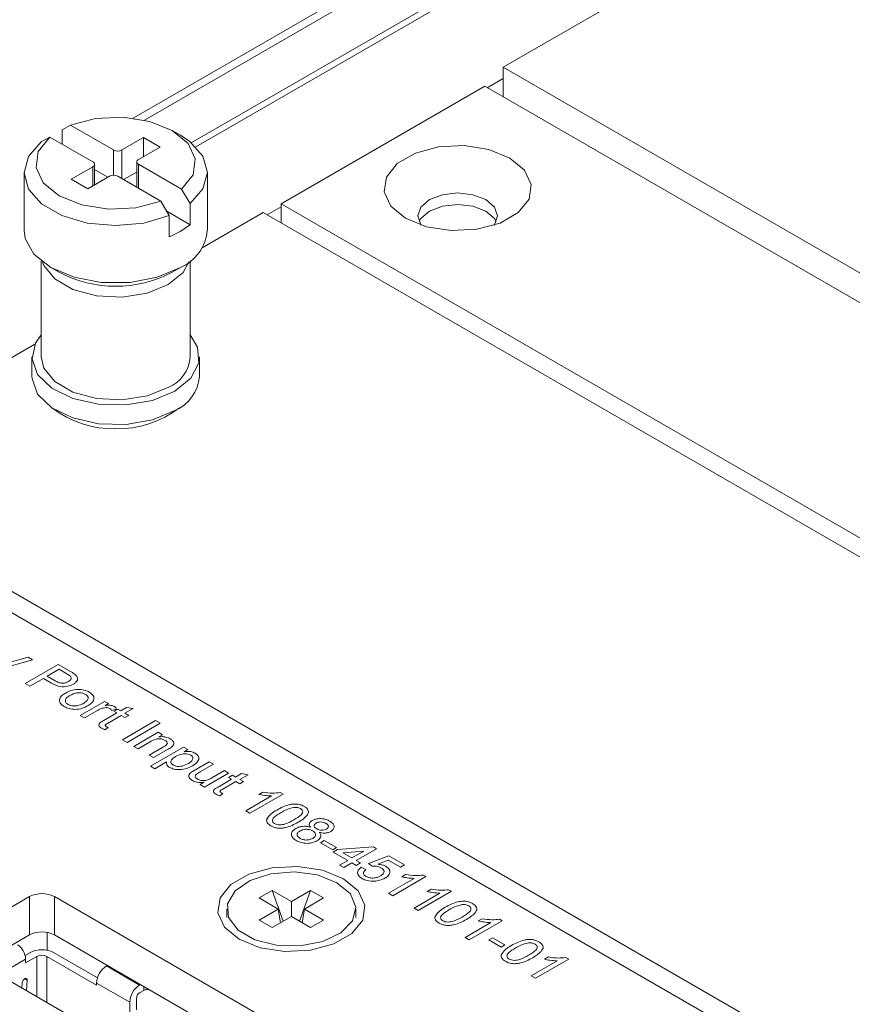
# Model space of a CAD drawing. Header units: millimetres. Extents: x 0 to 1118, y 0 to 864.
# Tile 216 of 256: x 794 to 803, y 276 to 287. Entities that reach past the tile are written whole.
import ezdxf

# ---------------------------------------------------------------- set-up
doc = ezdxf.new("R2010")
doc.units = ezdxf.units.MM

msp = doc.modelspace()

# ---------------------------------------------------------------- linework, layer by layer
at = {"color": 7, "linetype": 'Continuous', "lineweight": 15}
for p, q in [((802.504, 288.042), (799.025, 286.034)), ((798.512, 287.474), (795.078, 285.491)), ((798.521, 287.387), (795.2, 285.47)), ((795.699, 285.227), (798.521, 286.856)), ((795.746, 285.183), (798.512, 286.78)), ((799.025, 286.034), (846.699, 258.513)), ((799.025, 286.034), (799.025, 285.718)), ((799.025, 285.912), (798.856, 285.815)), ((798.831, 285.83), (796.659, 284.576)), ((846.425, 258.354), (798.831, 285.83)), ((794.41, 285.417), (794.32, 285.366)), ((794.32, 285.213), (794.32, 285.366)), ((794.87, 285.151), (794.41, 285.417)), ((795.583, 285.308), (795.495, 285.359)), ((794.099, 285.239), (794.189, 285.289)), ((794.189, 285.289), (794.649, 285.024)), ((795.188, 285.284), (794.958, 285.151)), ((795.365, 285.182), (795.188, 285.284)), ((795.188, 285.08), (795.188, 285.284)), ((795.135, 285.049), (795.365, 285.182)), ((795.117, 285.024), (795.117, 284.753)), ((793.915, 284.909), (793.915, 284.296)), ((794.649, 284.972), (794.419, 284.84)), ((794.667, 284.779), (794.667, 284.998)), ((794.808, 284.86), (794.667, 284.941)), ((795.117, 284.916), (794.976, 284.835)), ((795.595, 284.732), (795.135, 284.998)), ((795.87, 284.296), (795.87, 284.909)), ((794.419, 284.84), (794.596, 284.738)), ((794.596, 284.738), (794.826, 284.87)), ((794.914, 284.87), (795.374, 284.605)), ((795.685, 284.579), (795.595, 284.732)), ((795.374, 284.605), (795.464, 284.451)), ((795.685, 284.354), (795.437, 284.497)), ((795.685, 284.354), (795.685, 284.579)), ((796.465, 284.485), (795.814, 284.109)), ((818.761, 271.614), (796.465, 284.485)), ((796.659, 284.546), (796.509, 284.46)), ((819.115, 271.613), (796.659, 284.576)), ((796.659, 284.373), (796.659, 284.576)), ((795.464, 284.226), (795.464, 284.451)), ((794.098, 283.967), (794.098, 282.943)), ((795.686, 282.943), (795.686, 283.967)), ((794.201, 283.897), (794.289, 283.846)), ((795.495, 283.846), (795.583, 283.897)), ((794.031, 283.079), (791.622, 281.689)), ((793.999, 282.943), (793.999, 282.736)), ((795.785, 282.736), (795.785, 282.943)), ((791.622, 281.689), (814.379, 268.551)), ((791.427, 281.576), (813.841, 268.637)), ((794.006, 279.713), (793.649, 279.613)), ((793.755, 279.684), (793.958, 279.74)), ((793.926, 279.46), (794.28, 279.664)), ((793.958, 279.74), (794.006, 279.713)), ((794.28, 279.664), (794.41, 279.589)), ((794.289, 279.612), (794.162, 279.539)), ((794.373, 279.563), (794.289, 279.612)), ((793.976, 279.431), (793.926, 279.46)), ((794.121, 279.515), (793.976, 279.431)), ((794.208, 279.465), (794.121, 279.515)), ((794.162, 279.539), (794.247, 279.49)), ((794.515, 279.12), (794.774, 279.269)), ((794.774, 279.269), (794.815, 279.246)), ((794.815, 279.246), (794.779, 279.225)), ((794.698, 279.173), (794.561, 279.094)), ((794.76, 279.063), (794.905, 279.146)), ((794.902, 279.186), (794.849, 279.172)), ((794.874, 279.165), (794.914, 279.188)), ((794.905, 279.146), (794.874, 279.165)), ((794.914, 279.188), (794.946, 279.17)), ((794.946, 279.17), (795.009, 279.206)), ((795.08, 279.195), (794.991, 279.144)), ((794.991, 279.144), (795.032, 279.12)), ((795.009, 279.206), (795.08, 279.195)), ((794.561, 279.094), (794.515, 279.12)), ((794.951, 279.12), (794.804, 279.035)), ((794.991, 279.097), (794.951, 279.12)), ((794.964, 278.861), (795.318, 279.065)), ((795.032, 279.12), (794.991, 279.097)), ((795.368, 279.036), (795.014, 278.832)), ((795.318, 279.065), (795.368, 279.036)), ((794.811, 278.993), (794.778, 278.968)), ((795.087, 278.79), (795.345, 278.94)), ((795.345, 278.94), (795.39, 278.913)), ((795.014, 278.832), (794.964, 278.861)), ((795.27, 278.844), (795.132, 278.764)), ((795.39, 278.913), (795.354, 278.893)), ((795.132, 278.764), (795.087, 278.79)), ((795.25, 278.696), (795.404, 278.785)), ((795.263, 278.578), (795.617, 278.783)), ((795.453, 278.761), (795.295, 278.67)), ((795.617, 278.783), (795.662, 278.756)), ((795.662, 278.756), (795.621, 278.733)), ((795.295, 278.67), (795.25, 278.696)), ((795.436, 278.626), (795.309, 278.552)), ((795.73, 278.534), (795.889, 278.626)), ((795.889, 278.626), (795.934, 278.599)), ((795.309, 278.552), (795.263, 278.578)), ((795.934, 278.599), (795.794, 278.518)), ((796.097, 278.505), (795.839, 278.356)), ((795.916, 278.453), (796.052, 278.531)), ((796.052, 278.531), (796.097, 278.505)), ((796.17, 278.463), (796.233, 278.5)), ((796.233, 278.5), (796.304, 278.488)), ((795.794, 278.382), (795.836, 278.407)), ((795.984, 278.356), (796.129, 278.44)), ((796.174, 278.414), (796.028, 278.329)), ((796.097, 278.458), (796.138, 278.482)), ((796.129, 278.44), (796.097, 278.458)), ((796.138, 278.482), (796.17, 278.463)), ((796.215, 278.39), (796.174, 278.414)), ((796.304, 278.488), (796.215, 278.437)), ((796.215, 278.437), (796.256, 278.414)), ((796.256, 278.414), (796.215, 278.39)), ((795.839, 278.356), (795.794, 278.382)), ((796.42, 278.278), (796.462, 278.302)), ((796.648, 278.297), (796.678, 278.28)), ((796.035, 278.286), (796.002, 278.261)), ((796.279, 278.102), (796.554, 278.261)), ((796.678, 278.28), (796.324, 278.076)), ((796.324, 278.076), (796.279, 278.102)), ((797.076, 277.762), (797.117, 277.786)), ((797.117, 277.786), (797.249, 277.71)), ((797.208, 277.686), (797.076, 277.762)), ((797.249, 277.71), (797.208, 277.686)), ((797.212, 277.663), (797.258, 277.689)), ((797.367, 277.574), (797.212, 277.663)), ((797.258, 277.689), (797.643, 277.718)), ((797.539, 277.673), (797.314, 277.656)), ((797.412, 277.6), (797.539, 277.673)), ((797.675, 277.699), (797.457, 277.574)), ((797.643, 277.718), (797.675, 277.699)), ((797.28, 277.524), (797.367, 277.574)), ((797.314, 277.656), (797.412, 277.6)), ((797.457, 277.574), (797.503, 277.547)), ((797.589, 277.54), (797.806, 277.623)), ((797.798, 277.576), (797.688, 277.533)), ((797.929, 277.5), (797.798, 277.576)), ((797.806, 277.623), (797.974, 277.526)), ((797.326, 277.498), (797.28, 277.524)), ((797.412, 277.547), (797.326, 277.498)), ((797.457, 277.521), (797.412, 277.547)), ((797.503, 277.547), (797.457, 277.521)), ((797.512, 277.5), (797.561, 277.477)), ((797.629, 277.511), (797.589, 277.54)), ((797.974, 277.526), (797.929, 277.5)), ((797.802, 277.223), (798.077, 277.382)), ((798.201, 277.401), (797.847, 277.197)), ((797.943, 277.399), (797.985, 277.423)), ((798.171, 277.418), (798.201, 277.401)), ((796.422, 277.173), (796.562, 277.254)), ((796.562, 277.254), (796.766, 277.136)), ((796.562, 277.254), (796.677, 276.924)), ((796.766, 277.136), (796.97, 277.254)), ((796.97, 277.254), (796.854, 276.924)), ((796.97, 277.254), (797.11, 277.173)), ((798.473, 277.244), (798.119, 277.04)), ((798.215, 277.242), (798.257, 277.266)), ((798.443, 277.261), (798.473, 277.244)), ((793.973, 277.188), (793.483, 276.906)), ((793.973, 276.78), (793.973, 277.188)), ((796.996, 275.596), (794.238, 277.188)), ((794.238, 277.188), (794.238, 276.78)), ((796.626, 277.055), (796.422, 277.173)), ((796.766, 276.975), (796.766, 277.136)), ((797.11, 277.173), (796.906, 277.055)), ((797.847, 277.197), (797.802, 277.223)), ((798.074, 277.066), (798.349, 277.225)), ((796.078, 277.055), (796.078, 276.964)), ((796.422, 276.938), (796.626, 277.055)), ((796.626, 277.055), (796.65, 276.908)), ((796.906, 277.055), (796.881, 276.908)), ((796.906, 277.055), (797.11, 276.938)), ((797.453, 276.964), (797.453, 277.055)), ((798.119, 277.04), (798.074, 277.066)), ((796.562, 276.857), (796.422, 276.938)), ((796.766, 276.975), (796.562, 276.857)), ((796.97, 276.857), (796.766, 276.975)), ((797.11, 276.938), (796.97, 276.857)), ((799.016, 276.93), (798.663, 276.726)), ((798.759, 276.928), (798.801, 276.952)), ((798.987, 276.947), (799.016, 276.93)), ((798.618, 276.752), (798.893, 276.911)), ((793.973, 276.78), (793.483, 276.497)), ((794.162, 276.615), (794.162, 276.807)), ((796.775, 275.315), (794.238, 276.78)), ((798.663, 276.726), (798.618, 276.752)), ((798.871, 276.726), (798.912, 276.749)), ((799.003, 276.65), (798.871, 276.726)), ((798.912, 276.749), (799.044, 276.673)), ((799.044, 276.673), (799.003, 276.65)), ((793.932, 276.522), (793.649, 276.358)), ((793.927, 276.559), (793.982, 276.591)), ((794.052, 276.55), (793.932, 276.481)), ((793.932, 276.481), (793.932, 276.522)), ((794.158, 276.55), (794.689, 276.244)), ((794.229, 276.591), (794.698, 276.32)), ((799.325, 276.344), (799.6, 276.503)), ((799.724, 276.522), (799.37, 276.318)), ((799.466, 276.52), (799.508, 276.544)), ((799.694, 276.539), (799.724, 276.522)), ((793.483, 276.448), (795.978, 275.008)), ((794.804, 276.453), (794.794, 276.448)), ((795.148, 276.244), (794.794, 276.448)), ((793.949, 276.296), (793.941, 276.184)), ((799.37, 276.318), (799.325, 276.344)), ((793.892, 276.213), (793.896, 276.271)), ((794.689, 276.266), (794.689, 276.244)), ((795.042, 276.061), (794.689, 276.266)), ((795.148, 276.244), (795.157, 276.249)), ((795.193, 276.188), (795.148, 276.162)), ((795.113, 276.102), (795.113, 275.979)), ((795.042, 275.938), (795.042, 276.061))]:
    msp.add_line(p, q, dxfattribs=at)
at = {"color": 9, "linetype": 'Continuous', "lineweight": 15}
for p, q in [((794.87, 284.881), (794.87, 285.151)), ((794.958, 285.151), (794.958, 284.845)), ((794.649, 284.768), (794.649, 284.972)), ((795.135, 284.998), (795.135, 284.743)), ((794.052, 276.12), (794.052, 276.55)), ((794.158, 276.55), (794.158, 276.058)), ((793.949, 276.296), (793.92, 276.313)), ((795.193, 276.229), (795.193, 276.188))]:
    msp.add_line(p, q, dxfattribs=at)
at = {"color": 7, "linetype": 'Continuous', "lineweight": 15, "flags": 128}
for points in [[(795.595, 284.732), (795.717, 284.887), (795.741, 285.056), (795.664, 285.22), (795.495, 285.359), (795.254, 285.456), (794.971, 285.501), (794.678, 285.487), (794.41, 285.417)], [(795.464, 284.451), (795.192, 284.372), (794.89, 284.344), (794.589, 284.372), (794.317, 284.452), (794.102, 284.577), (793.963, 284.734), (793.915, 284.908), (793.962, 285.082), (794.099, 285.239)], [(794.189, 285.289), (794.067, 285.135), (794.043, 284.965), (794.12, 284.802), (794.289, 284.663), (794.53, 284.565), (794.814, 284.521), (795.107, 284.534), (795.374, 284.605)], [(795.583, 285.308), (795.683, 285.241), (795.821, 285.084), (795.87, 284.91), (795.823, 284.736), (795.685, 284.579)], [(799.097, 285.065), (798.873, 285.156), (798.609, 285.197), (798.336, 285.183), (798.089, 285.116), (797.895, 285.005), (797.78, 284.861), (797.756, 284.704), (797.827, 284.552), (797.983, 284.422), (798.207, 284.332), (798.472, 284.291), (798.744, 284.305), (798.992, 284.371), (799.185, 284.483), (799.301, 284.626), (799.325, 284.783), (799.254, 284.936), (799.097, 285.065)], [(798.841, 284.621), (798.703, 284.674), (798.54, 284.693), (798.378, 284.674), (798.24, 284.621), (798.148, 284.542), (798.115, 284.448), (798.148, 284.354), (798.152, 284.348)], [(798.929, 284.348), (798.933, 284.354), (798.965, 284.448), (798.933, 284.542), (798.841, 284.621)], [(798.841, 284.499), (798.703, 284.552), (798.54, 284.571), (798.378, 284.552), (798.24, 284.499), (798.148, 284.419), (798.129, 284.387)], [(798.952, 284.387), (798.933, 284.419), (798.841, 284.499)], [(793.915, 284.296), (793.927, 284.208), (794.021, 284.04), (794.201, 283.897), (794.448, 283.793), (794.739, 283.739), (795.045, 283.739), (795.336, 283.793), (795.583, 283.897)], [(795.524, 282.579), (795.284, 282.48), (795.003, 282.432), (794.709, 282.439), (794.435, 282.5), (794.211, 282.61), (794.06, 282.756), (794, 282.922), (794.036, 283.09), (794.098, 283.179)], [(795.686, 283.179), (795.766, 283.049), (795.778, 282.879), (795.694, 282.717), (795.524, 282.579)], [(795.453, 282.619), (795.228, 282.528), (794.961, 282.487), (794.687, 282.5), (794.437, 282.568), (794.242, 282.68), (794.125, 282.824), (794.098, 282.943)], [(795.524, 282.371), (795.284, 282.273), (795.003, 282.224), (794.709, 282.231), (794.435, 282.293), (794.211, 282.402), (794.06, 282.548), (794, 282.714), (793.999, 282.736)], [(796.209, 276.734), (796.433, 276.643), (796.697, 276.603), (796.97, 276.616), (797.218, 276.683), (797.411, 276.795), (797.527, 276.938), (797.55, 277.095), (797.48, 277.248), (797.323, 277.377), (797.099, 277.468), (796.835, 277.508), (796.562, 277.495), (796.314, 277.428), (796.121, 277.316), (796.005, 277.173), (795.981, 277.016), (796.052, 276.863), (796.209, 276.734)], [(797.252, 277.336), (797.044, 277.419), (796.798, 277.452), (796.547, 277.432), (796.327, 277.361), (796.165, 277.249), (796.085, 277.11), (796.097, 276.965), (796.199, 276.831), (796.377, 276.728), (796.609, 276.669), (796.861, 276.662), (797.1, 276.709), (797.295, 276.802), (797.418, 276.929), (797.453, 277.074), (797.395, 277.216), (797.252, 277.336)], [(793.896, 276.271), (793.899, 276.284), (793.905, 276.297), (793.915, 276.308), (793.925, 276.315), (793.935, 276.318), (793.943, 276.315), (793.948, 276.307), (793.949, 276.296)]]:
    msp.add_lwpolyline(points, dxfattribs=at)
at = {"color": 9, "linetype": 'Continuous', "lineweight": 15, "flags": 128}
msp.add_lwpolyline([(795.673, 283.957), (795.611, 283.845), (795.453, 283.715), (795.228, 283.623), (794.961, 283.582), (794.687, 283.596), (794.437, 283.663), (794.242, 283.776), (794.125, 283.92), (794.111, 283.957)], dxfattribs=at)
at = {"color": 7, "linetype": 'Continuous', "lineweight": 15}
for centre, radius, start, end in [((794.914, 285.236), 0.0961, 242.6097, 297.3903), ((794.639, 284.998), 0.0273, 290.7834, 69.2166), ((795.145, 285.024), 0.0273, 110.7834, 249.2166), ((794.87, 284.785), 0.0961, 62.6097, 117.3903), ((795.12, 285.078), 0.919, 292.015, 307.9797), ((795.396, 284.334), 0.475, 293.1908, 355.4891), ((794.892, 284.991), 1.294, 242.2308, 297.7638), ((795.309, 282.968), 0.378, 292.4764, 356.2034), ((795.357, 282.767), 0.429, 292.8486, 355.8313), ((794.892, 283.309), 1.134, 233.1027, 306.8973), ((794.105, 276.932), 0.288, 62.6097, 117.3903), ((794.105, 276.524), 0.288, 62.6097, 117.3903), ((793.74, 276.513), 0.192, 2.6055, 57.3945), ((794.105, 276.352), 0.269, 62.6097, 117.3903), ((794.105, 276.448), 0.115, 62.6097, 117.3903), ((794.917, 276.255), 0.229, 122.6055, 177.3945), ((795.271, 276.051), 0.229, 122.6055, 177.3945), ((795.236, 276.105), 0.0933, 84.0466, 117.7168), ((795.188, 276.099), 0.0749, 122.6055, 177.3945)]:
    msp.add_arc(centre, radius, start, end, dxfattribs=at)
for points, knots in [([(794.411, 279.538), (794.404, 279.543), (794.393, 279.552), (794.379, 279.56), (794.373, 279.563)], [0, 0, 0, 0, 0.5595849, 1, 1, 1, 1]), ([(794.41, 279.589), (794.419, 279.584), (794.437, 279.573), (794.452, 279.562), (794.459, 279.557)], [0, 0, 0, 0, 0.560101, 1, 1, 1, 1]), ([(794.459, 279.557), (794.468, 279.548), (794.488, 279.53), (794.487, 279.499), (794.47, 279.473), (794.451, 279.46), (794.441, 279.454)], [0, 0, 0, 0, 0.280013, 0.55891, 0.779396, 1, 1, 1, 1]), ([(794.441, 279.454), (794.421, 279.445), (794.382, 279.427), (794.286, 279.423), (794.238, 279.449), (794.208, 279.465)], [0, 0, 0, 0, 0.280751, 0.559708, 1, 1, 1, 1]), ([(794.247, 279.49), (794.258, 279.483), (794.281, 279.471), (794.323, 279.462), (794.362, 279.468), (794.381, 279.477), (794.39, 279.482)], [0, 0, 0, 0, 0.281401, 0.559753, 0.779356, 1, 1, 1, 1]), ([(794.39, 279.482), (794.396, 279.486), (794.41, 279.495), (794.419, 279.51), (794.42, 279.525), (794.414, 279.534), (794.411, 279.538)], [0, 0, 0, 0, 0.280261, 0.560078, 0.78015, 1, 1, 1, 1]), ([(794.343, 279.214), (794.326, 279.226), (794.293, 279.25), (794.289, 279.296), (794.317, 279.333), (794.345, 279.351), (794.359, 279.359)], [0, 0, 0, 0, 0.279616, 0.558371, 0.778858, 1, 1, 1, 1]), ([(794.359, 279.359), (794.382, 279.372), (794.424, 279.394), (794.479, 279.397), (794.503, 279.398)], [0, 0, 0, 0, 0.560963, 1, 1, 1, 1]), ([(794.57, 279.345), (794.561, 279.349), (794.543, 279.358), (794.508, 279.363), (794.456, 279.36), (794.426, 279.344), (794.405, 279.333)], [0, 0, 0, 0, 0.1871365, 0.3740246, 0.5610972, 1, 1, 1, 1]), ([(794.503, 279.398), (794.526, 279.395), (794.567, 279.391), (794.597, 279.376), (794.611, 279.369)], [0, 0, 0, 0, 0.559033, 1, 1, 1, 1]), ([(794.551, 279.25), (794.563, 279.258), (794.586, 279.273), (794.601, 279.3), (794.596, 279.326), (794.579, 279.339), (794.57, 279.345)], [0, 0, 0, 0, 0.281064, 0.560316, 0.780174, 1, 1, 1, 1]), ([(794.611, 279.369), (794.627, 279.357), (794.66, 279.333), (794.664, 279.289), (794.64, 279.252), (794.612, 279.234), (794.598, 279.226)], [0, 0, 0, 0, 0.279556, 0.5586, 0.778991, 1, 1, 1, 1]), ([(794.405, 279.333), (794.393, 279.326), (794.369, 279.311), (794.352, 279.283), (794.358, 279.257), (794.375, 279.244), (794.384, 279.238)], [0, 0, 0, 0, 0.281129, 0.560384, 0.780159, 1, 1, 1, 1]), ([(794.384, 279.238), (794.393, 279.233), (794.412, 279.224), (794.447, 279.22), (794.499, 279.224), (794.53, 279.239), (794.551, 279.25)], [0, 0, 0, 0, 0.187044, 0.373945, 0.560983, 1, 1, 1, 1]), ([(794.598, 279.226), (794.578, 279.215), (794.539, 279.193), (794.463, 279.181), (794.393, 279.191), (794.36, 279.206), (794.343, 279.214)], [0, 0, 0, 0, 0.281033, 0.559513, 0.779602, 1, 1, 1, 1]), ([(794.757, 279.199), (794.745, 279.195), (794.724, 279.187), (794.706, 279.177), (794.698, 279.173)], [0, 0, 0, 0, 0.559888, 1, 1, 1, 1]), ([(794.829, 279.195), (794.824, 279.198), (794.812, 279.203), (794.785, 279.206), (794.768, 279.201), (794.757, 279.199)], [0, 0, 0, 0, 0.280305, 0.560911, 1, 1, 1, 1]), ([(794.779, 279.225), (794.797, 279.228), (794.822, 279.231), (794.855, 279.226), (794.866, 279.221), (794.872, 279.218)], [0, 0, 0, 0, 0.559599, 0.779772, 1, 1, 1, 1]), ([(794.849, 279.172), (794.847, 279.177), (794.843, 279.185), (794.834, 279.192), (794.829, 279.195)], [0, 0, 0, 0, 0.560116, 1, 1, 1, 1]), ([(794.872, 279.218), (794.879, 279.213), (794.893, 279.203), (794.899, 279.191), (794.902, 279.186)], [0, 0, 0, 0, 0.559546, 1, 1, 1, 1]), ([(794.742, 278.984), (794.735, 278.988), (794.721, 278.997), (794.709, 279.013), (794.715, 279.04), (794.742, 279.053), (794.76, 279.063)], [0, 0, 0, 0, 0.187433, 0.373821, 0.559462, 1, 1, 1, 1]), ([(794.804, 279.035), (794.795, 279.031), (794.784, 279.025), (794.78, 279.015), (794.782, 279.008), (794.788, 279.005), (794.792, 279.002)], [0, 0, 0, 0, 0.499596, 0.625239, 0.750354, 1, 1, 1, 1]), ([(794.778, 278.968), (794.771, 278.971), (794.758, 278.976), (794.747, 278.981), (794.742, 278.984)], [0, 0, 0, 0, 0.560078, 1, 1, 1, 1]), ([(794.792, 279.002), (794.796, 279), (794.802, 278.997), (794.808, 278.994), (794.811, 278.993)], [0, 0, 0, 0, 0.559965, 1, 1, 1, 1]), ([(795.42, 278.854), (795.412, 278.858), (795.395, 278.866), (795.364, 278.872), (795.316, 278.869), (795.289, 278.855), (795.27, 278.844)], [0, 0, 0, 0, 0.187273, 0.374362, 0.56054, 1, 1, 1, 1]), ([(795.354, 278.893), (795.366, 278.893), (795.391, 278.895), (795.434, 278.889), (795.459, 278.878), (795.473, 278.871)], [0, 0, 0, 0, 0.280554, 0.560815, 1, 1, 1, 1]), ([(795.404, 278.785), (795.413, 278.791), (795.431, 278.801), (795.447, 278.821), (795.44, 278.841), (795.427, 278.85), (795.42, 278.854)], [0, 0, 0, 0, 0.28168, 0.559785, 0.779587, 1, 1, 1, 1]), ([(795.473, 278.871), (795.483, 278.864), (795.502, 278.851), (795.516, 278.827), (795.511, 278.805), (795.499, 278.793), (795.493, 278.787)], [0, 0, 0, 0, 0.280216, 0.559971, 0.779636, 1, 1, 1, 1]), ([(795.493, 278.787), (795.486, 278.782), (795.474, 278.773), (795.459, 278.765), (795.453, 278.761)], [0, 0, 0, 0, 0.5597912, 1, 1, 1, 1]), ([(795.693, 278.697), (795.684, 278.701), (795.665, 278.709), (795.63, 278.711), (795.581, 278.706), (795.551, 278.691), (795.531, 278.681)], [0, 0, 0, 0, 0.186313, 0.373288, 0.560513, 1, 1, 1, 1]), ([(795.621, 278.733), (795.646, 278.735), (795.689, 278.74), (795.723, 278.724), (795.739, 278.718)], [0, 0, 0, 0, 0.560159, 1, 1, 1, 1]), ([(795.739, 278.718), (795.749, 278.71), (795.771, 278.695), (795.783, 278.666), (795.773, 278.624), (795.737, 278.599), (795.712, 278.581)], [0, 0, 0, 0, 0.18709, 0.374052, 0.561104, 1, 1, 1, 1]), ([(795.466, 278.566), (795.459, 278.571), (795.445, 278.58), (795.433, 278.601), (795.435, 278.616), (795.436, 278.626)], [0, 0, 0, 0, 0.280378, 0.560577, 1, 1, 1, 1]), ([(795.531, 278.681), (795.52, 278.674), (795.497, 278.66), (795.479, 278.634), (795.481, 278.609), (795.497, 278.597), (795.505, 278.591)], [0, 0, 0, 0, 0.2812258, 0.5607439, 0.7806464, 1, 1, 1, 1]), ([(795.505, 278.591), (795.514, 278.587), (795.532, 278.578), (795.567, 278.575), (795.616, 278.581), (795.645, 278.596), (795.666, 278.607)], [0, 0, 0, 0, 0.18658, 0.37341, 0.560325, 1, 1, 1, 1]), ([(795.666, 278.607), (795.677, 278.614), (795.7, 278.628), (795.717, 278.653), (795.716, 278.679), (795.701, 278.691), (795.693, 278.697)], [0, 0, 0, 0, 0.281282, 0.560954, 0.780919, 1, 1, 1, 1]), ([(795.712, 278.581), (795.692, 278.571), (795.653, 278.552), (795.582, 278.539), (795.514, 278.545), (795.482, 278.559), (795.466, 278.566)], [0, 0, 0, 0, 0.28075, 0.560278, 0.780161, 1, 1, 1, 1]), ([(795.711, 278.425), (795.701, 278.432), (795.682, 278.445), (795.669, 278.468), (795.673, 278.491), (795.685, 278.503), (795.691, 278.509)], [0, 0, 0, 0, 0.280286, 0.560186, 0.779607, 1, 1, 1, 1]), ([(795.691, 278.509), (795.698, 278.514), (795.71, 278.522), (795.724, 278.53), (795.73, 278.534)], [0, 0, 0, 0, 0.559839, 1, 1, 1, 1]), ([(795.794, 278.518), (795.79, 278.516), (795.782, 278.512), (795.767, 278.503), (795.758, 278.495), (795.751, 278.491)], [0, 0, 0, 0, 0.250412, 0.500863, 1, 1, 1, 1]), ([(795.836, 278.407), (795.81, 278.405), (795.763, 278.401), (795.727, 278.418), (795.711, 278.425)], [0, 0, 0, 0, 0.559466, 1, 1, 1, 1]), ([(795.751, 278.491), (795.747, 278.486), (795.739, 278.477), (795.741, 278.458), (795.755, 278.448), (795.764, 278.441)], [0, 0, 0, 0, 0.280864, 0.561194, 1, 1, 1, 1]), ([(795.764, 278.441), (795.772, 278.437), (795.789, 278.429), (795.821, 278.424), (795.87, 278.427), (795.897, 278.442), (795.916, 278.453)], [0, 0, 0, 0, 0.187111, 0.374253, 0.560834, 1, 1, 1, 1]), ([(795.966, 278.278), (795.959, 278.282), (795.945, 278.29), (795.933, 278.307), (795.939, 278.333), (795.966, 278.347), (795.984, 278.356)], [0, 0, 0, 0, 0.187433, 0.373821, 0.559462, 1, 1, 1, 1]), ([(796.028, 278.329), (796.019, 278.324), (796.007, 278.319), (796.004, 278.309), (796.006, 278.302), (796.012, 278.298), (796.016, 278.296)], [0, 0, 0, 0, 0.499596, 0.625239, 0.750354, 1, 1, 1, 1]), ([(796.016, 278.296), (796.02, 278.294), (796.026, 278.29), (796.032, 278.287), (796.035, 278.286)], [0, 0, 0, 0, 0.559965, 1, 1, 1, 1]), ([(796.462, 278.302), (796.497, 278.297), (796.558, 278.287), (796.621, 278.294), (796.648, 278.297)], [0, 0, 0, 0, 0.560427, 1, 1, 1, 1]), ([(796.002, 278.261), (795.994, 278.264), (795.982, 278.269), (795.971, 278.275), (795.966, 278.278)], [0, 0, 0, 0, 0.560078, 1, 1, 1, 1]), ([(796.554, 278.261), (796.528, 278.263), (796.483, 278.265), (796.439, 278.274), (796.42, 278.278)], [0, 0, 0, 0, 0.559686, 1, 1, 1, 1]), ([(796.501, 278.008), (796.515, 278.03), (796.539, 278.069), (796.589, 278.098), (796.612, 278.111)], [0, 0, 0, 0, 0.5579733, 1, 1, 1, 1]), ([(796.657, 278.085), (796.629, 278.068), (796.593, 278.047), (796.565, 278.015), (796.562, 277.998), (796.567, 277.98), (796.58, 277.971), (796.587, 277.966)], [0, 0, 0, 0, 0.500363, 0.625568, 0.750538, 0.875304, 1, 1, 1, 1]), ([(796.612, 278.111), (796.654, 278.134), (796.707, 278.163), (796.789, 278.176), (796.832, 278.175), (796.872, 278.166), (796.894, 278.155), (796.904, 278.149)], [0, 0, 0, 0, 0.499149, 0.624522, 0.749597, 0.874674, 1, 1, 1, 1]), ([(796.792, 278.139), (796.764, 278.132), (796.713, 278.118), (796.674, 278.095), (796.657, 278.085)], [0, 0, 0, 0, 0.558059, 1, 1, 1, 1]), ([(796.863, 278.126), (796.857, 278.129), (796.846, 278.134), (796.822, 278.14), (796.803, 278.14), (796.792, 278.139)], [0, 0, 0, 0, 0.280453, 0.560688, 1, 1, 1, 1]), ([(796.793, 278.007), (796.822, 278.024), (796.858, 278.045), (796.885, 278.077), (796.888, 278.094), (796.883, 278.112), (796.869, 278.121), (796.863, 278.126)], [0, 0, 0, 0, 0.500352, 0.625529, 0.750516, 0.875255, 1, 1, 1, 1]), ([(796.904, 278.149), (796.914, 278.143), (796.932, 278.131), (796.948, 278.108), (796.95, 278.083), (796.925, 278.036), (796.877, 278.005), (796.838, 277.98)], [0, 0, 0, 0, 0.125373, 0.250644, 0.375698, 0.501113, 1, 1, 1, 1]), ([(796.546, 277.943), (796.531, 277.953), (796.503, 277.972), (796.502, 277.997), (796.501, 278.008)], [0, 0, 0, 0, 0.559716, 1, 1, 1, 1]), ([(796.838, 277.98), (796.796, 277.958), (796.743, 277.929), (796.661, 277.916), (796.618, 277.917), (796.578, 277.926), (796.557, 277.937), (796.546, 277.943)], [0, 0, 0, 0, 0.499115, 0.624458, 0.749554, 0.874658, 1, 1, 1, 1]), ([(796.587, 277.966), (796.595, 277.962), (796.611, 277.955), (796.642, 277.952), (796.672, 277.954), (796.727, 277.97), (796.764, 277.99), (796.793, 278.007)], [0, 0, 0, 0, 0.124656, 0.24942, 0.374387, 0.49959, 1, 1, 1, 1]), ([(796.97, 277.927), (796.966, 277.934), (796.956, 277.947), (796.956, 277.968), (796.968, 277.985), (796.981, 277.994), (796.987, 277.998)], [0, 0, 0, 0, 0.28031, 0.559637, 0.779691, 1, 1, 1, 1]), ([(796.987, 277.998), (797.003, 278.005), (797.035, 278.02), (797.092, 278.021), (797.141, 278.011), (797.164, 277.999), (797.176, 277.993)], [0, 0, 0, 0, 0.279271, 0.558676, 0.779074, 1, 1, 1, 1]), ([(797.135, 277.969), (797.127, 277.973), (797.111, 277.981), (797.08, 277.985), (797.052, 277.981), (797.039, 277.975), (797.032, 277.972)], [0, 0, 0, 0, 0.280365, 0.559367, 0.779701, 1, 1, 1, 1]), ([(797.176, 277.993), (797.189, 277.984), (797.215, 277.966), (797.225, 277.934), (797.216, 277.904), (797.196, 277.89), (797.186, 277.883)], [0, 0, 0, 0, 0.280348, 0.559692, 0.779821, 1, 1, 1, 1]), ([(796.818, 277.786), (796.803, 277.796), (796.773, 277.817), (796.763, 277.855), (796.778, 277.889), (796.801, 277.906), (796.813, 277.914)], [0, 0, 0, 0, 0.280131, 0.559335, 0.779523, 1, 1, 1, 1]), ([(796.813, 277.914), (796.826, 277.92), (796.85, 277.932), (796.895, 277.939), (796.936, 277.937), (796.959, 277.93), (796.97, 277.927)], [0, 0, 0, 0, 0.2801868, 0.5594692, 0.7795481, 1, 1, 1, 1]), ([(796.86, 277.888), (796.85, 277.882), (796.832, 277.869), (796.825, 277.845), (796.838, 277.824), (796.852, 277.814), (796.859, 277.809)], [0, 0, 0, 0, 0.280552, 0.558516, 0.77917, 1, 1, 1, 1]), ([(796.994, 277.888), (796.983, 277.894), (796.961, 277.904), (796.92, 277.907), (796.885, 277.901), (796.868, 277.892), (796.86, 277.888)], [0, 0, 0, 0, 0.280111, 0.558976, 0.779307, 1, 1, 1, 1]), ([(796.994, 277.809), (797.003, 277.815), (797.022, 277.828), (797.027, 277.852), (797.016, 277.873), (797.001, 277.883), (796.994, 277.888)], [0, 0, 0, 0, 0.27997, 0.559316, 0.779349, 1, 1, 1, 1]), ([(797.032, 277.972), (797.025, 277.967), (797.011, 277.957), (797.008, 277.938), (797.018, 277.922), (797.03, 277.915), (797.036, 277.911)], [0, 0, 0, 0, 0.279936, 0.558845, 0.779075, 1, 1, 1, 1]), ([(797.036, 277.911), (797.044, 277.907), (797.061, 277.898), (797.091, 277.895), (797.119, 277.899), (797.132, 277.905), (797.139, 277.908)], [0, 0, 0, 0, 0.280478, 0.559259, 0.779576, 1, 1, 1, 1]), ([(797.064, 277.873), (797.07, 277.864), (797.082, 277.847), (797.08, 277.813), (797.054, 277.794), (797.039, 277.782)], [0, 0, 0, 0, 0.2812261, 0.5617875, 1, 1, 1, 1]), ([(797.186, 277.883), (797.176, 277.878), (797.157, 277.869), (797.113, 277.863), (797.082, 277.869), (797.064, 277.873)], [0, 0, 0, 0, 0.280612, 0.560833, 1, 1, 1, 1]), ([(797.139, 277.908), (797.146, 277.913), (797.16, 277.923), (797.162, 277.942), (797.153, 277.957), (797.141, 277.965), (797.135, 277.969)], [0, 0, 0, 0, 0.279693, 0.559145, 0.779317, 1, 1, 1, 1]), ([(797.039, 277.782), (797.021, 277.774), (796.984, 277.757), (796.917, 277.754), (796.859, 277.765), (796.832, 277.779), (796.818, 277.786)], [0, 0, 0, 0, 0.279532, 0.559025, 0.779261, 1, 1, 1, 1]), ([(796.859, 277.809), (796.87, 277.804), (796.892, 277.793), (796.933, 277.79), (796.969, 277.796), (796.986, 277.804), (796.994, 277.809)], [0, 0, 0, 0, 0.280192, 0.559073, 0.779305, 1, 1, 1, 1]), ([(797.522, 277.379), (797.508, 277.389), (797.479, 277.408), (797.469, 277.444), (797.481, 277.476), (797.502, 277.492), (797.512, 277.5)], [0, 0, 0, 0, 0.2800699, 0.5592489, 0.7794323, 1, 1, 1, 1]), ([(797.561, 277.477), (797.554, 277.47), (797.539, 277.458), (797.532, 277.436), (797.542, 277.416), (797.556, 277.407), (797.563, 277.403)], [0, 0, 0, 0, 0.280714, 0.559926, 0.779622, 1, 1, 1, 1]), ([(797.722, 277.494), (797.715, 277.498), (797.701, 277.505), (797.669, 277.513), (797.644, 277.512), (797.629, 277.511)], [0, 0, 0, 0, 0.280925, 0.561161, 1, 1, 1, 1]), ([(797.688, 277.533), (797.706, 277.531), (797.739, 277.528), (797.764, 277.516), (797.775, 277.511)], [0, 0, 0, 0, 0.559939, 1, 1, 1, 1]), ([(797.716, 277.409), (797.727, 277.416), (797.747, 277.43), (797.758, 277.455), (797.746, 277.478), (797.73, 277.489), (797.722, 277.494)], [0, 0, 0, 0, 0.280653, 0.559595, 0.77929, 1, 1, 1, 1]), ([(797.775, 277.511), (797.789, 277.5), (797.817, 277.479), (797.819, 277.44), (797.8, 277.408), (797.776, 277.392), (797.764, 277.385)], [0, 0, 0, 0, 0.27917, 0.558797, 0.779169, 1, 1, 1, 1]), ([(797.654, 277.352), (797.626, 277.352), (797.576, 277.352), (797.538, 277.371), (797.522, 277.379)], [0, 0, 0, 0, 0.558485, 1, 1, 1, 1]), ([(797.563, 277.403), (797.576, 277.397), (797.601, 277.385), (797.649, 277.385), (797.688, 277.394), (797.707, 277.404), (797.716, 277.409)], [0, 0, 0, 0, 0.279539, 0.558252, 0.778884, 1, 1, 1, 1]), ([(797.764, 277.385), (797.746, 277.376), (797.714, 277.36), (797.673, 277.355), (797.654, 277.352)], [0, 0, 0, 0, 0.559726, 1, 1, 1, 1]), ([(798.077, 277.382), (798.051, 277.383), (798.006, 277.386), (797.962, 277.395), (797.943, 277.399)], [0, 0, 0, 0, 0.559686, 1, 1, 1, 1]), ([(797.985, 277.423), (798.02, 277.418), (798.081, 277.408), (798.144, 277.415), (798.171, 277.418)], [0, 0, 0, 0, 0.5604274, 1, 1, 1, 1]), ([(798.349, 277.225), (798.323, 277.226), (798.278, 277.229), (798.234, 277.238), (798.215, 277.242)], [0, 0, 0, 0, 0.559686, 1, 1, 1, 1]), ([(798.257, 277.266), (798.292, 277.261), (798.353, 277.251), (798.416, 277.258), (798.443, 277.261)], [0, 0, 0, 0, 0.5604274, 1, 1, 1, 1]), ([(798.407, 277.075), (798.449, 277.098), (798.502, 277.126), (798.584, 277.139), (798.627, 277.139), (798.667, 277.129), (798.689, 277.119), (798.699, 277.113)], [0, 0, 0, 0, 0.4991489, 0.6245224, 0.7495969, 0.8746743, 1, 1, 1, 1]), ([(798.296, 276.972), (798.31, 276.993), (798.334, 277.032), (798.384, 277.062), (798.407, 277.075)], [0, 0, 0, 0, 0.557973, 1, 1, 1, 1]), ([(798.452, 277.049), (798.424, 277.032), (798.388, 277.011), (798.36, 276.979), (798.357, 276.962), (798.362, 276.944), (798.375, 276.934), (798.382, 276.93)], [0, 0, 0, 0, 0.5003629, 0.6255677, 0.7505383, 0.8753036, 1, 1, 1, 1]), ([(798.587, 277.103), (798.559, 277.095), (798.508, 277.082), (798.469, 277.059), (798.452, 277.049)], [0, 0, 0, 0, 0.558059, 1, 1, 1, 1]), ([(798.658, 277.09), (798.652, 277.093), (798.641, 277.098), (798.617, 277.104), (798.598, 277.103), (798.587, 277.103)], [0, 0, 0, 0, 0.280453, 0.560688, 1, 1, 1, 1]), ([(798.588, 276.97), (798.617, 276.987), (798.653, 277.009), (798.68, 277.041), (798.683, 277.058), (798.678, 277.076), (798.664, 277.085), (798.658, 277.09)], [0, 0, 0, 0, 0.500352, 0.625529, 0.750516, 0.875255, 1, 1, 1, 1]), ([(798.699, 277.113), (798.709, 277.107), (798.727, 277.095), (798.743, 277.071), (798.745, 277.047), (798.72, 276.999), (798.672, 276.969), (798.633, 276.944)], [0, 0, 0, 0, 0.125373, 0.250644, 0.375698, 0.501113, 1, 1, 1, 1]), ([(798.341, 276.906), (798.326, 276.917), (798.298, 276.936), (798.297, 276.961), (798.296, 276.972)], [0, 0, 0, 0, 0.559716, 1, 1, 1, 1]), ([(798.633, 276.944), (798.591, 276.921), (798.538, 276.893), (798.456, 276.88), (798.413, 276.881), (798.373, 276.89), (798.352, 276.901), (798.341, 276.906)], [0, 0, 0, 0, 0.499115, 0.624458, 0.749554, 0.874658, 1, 1, 1, 1]), ([(798.382, 276.93), (798.39, 276.926), (798.406, 276.919), (798.437, 276.916), (798.467, 276.918), (798.522, 276.933), (798.559, 276.954), (798.588, 276.97)], [0, 0, 0, 0, 0.124656, 0.24942, 0.374387, 0.49959, 1, 1, 1, 1]), ([(798.893, 276.911), (798.867, 276.912), (798.822, 276.915), (798.778, 276.924), (798.759, 276.928)], [0, 0, 0, 0, 0.559686, 1, 1, 1, 1]), ([(798.801, 276.952), (798.836, 276.947), (798.897, 276.937), (798.96, 276.944), (798.987, 276.947)], [0, 0, 0, 0, 0.560427, 1, 1, 1, 1]), ([(799.114, 276.667), (799.156, 276.69), (799.209, 276.718), (799.291, 276.731), (799.334, 276.73), (799.374, 276.721), (799.396, 276.71), (799.406, 276.705)], [0, 0, 0, 0, 0.4991489, 0.6245224, 0.7495969, 0.8746743, 1, 1, 1, 1]), ([(799.003, 276.563), (799.017, 276.585), (799.041, 276.624), (799.092, 276.654), (799.114, 276.667)], [0, 0, 0, 0, 0.557973, 1, 1, 1, 1]), ([(799.159, 276.641), (799.131, 276.624), (799.095, 276.603), (799.067, 276.571), (799.064, 276.553), (799.07, 276.535), (799.082, 276.526), (799.089, 276.522)], [0, 0, 0, 0, 0.5003629, 0.6255677, 0.7505383, 0.8753036, 1, 1, 1, 1]), ([(799.294, 276.695), (799.266, 276.687), (799.216, 276.673), (799.176, 276.651), (799.159, 276.641)], [0, 0, 0, 0, 0.558059, 1, 1, 1, 1]), ([(799.365, 276.682), (799.359, 276.684), (799.349, 276.69), (799.324, 276.696), (799.305, 276.695), (799.294, 276.695)], [0, 0, 0, 0, 0.280453, 0.560688, 1, 1, 1, 1]), ([(799.295, 276.562), (799.324, 276.579), (799.36, 276.6), (799.387, 276.632), (799.39, 276.65), (799.385, 276.668), (799.372, 276.677), (799.365, 276.682)], [0, 0, 0, 0, 0.500352, 0.625529, 0.750516, 0.875255, 1, 1, 1, 1]), ([(799.406, 276.705), (799.416, 276.699), (799.434, 276.686), (799.45, 276.663), (799.453, 276.638), (799.427, 276.591), (799.379, 276.561), (799.34, 276.536)], [0, 0, 0, 0, 0.125373, 0.250644, 0.375698, 0.501113, 1, 1, 1, 1]), ([(799.048, 276.498), (799.033, 276.509), (799.005, 276.528), (799.004, 276.553), (799.003, 276.563)], [0, 0, 0, 0, 0.559716, 1, 1, 1, 1]), ([(799.34, 276.536), (799.298, 276.513), (799.246, 276.485), (799.163, 276.472), (799.12, 276.472), (799.08, 276.482), (799.059, 276.493), (799.048, 276.498)], [0, 0, 0, 0, 0.499115, 0.624458, 0.749554, 0.874658, 1, 1, 1, 1]), ([(799.089, 276.522), (799.097, 276.518), (799.113, 276.511), (799.144, 276.507), (799.174, 276.509), (799.229, 276.525), (799.266, 276.546), (799.295, 276.562)], [0, 0, 0, 0, 0.124656, 0.24942, 0.374387, 0.49959, 1, 1, 1, 1]), ([(799.6, 276.503), (799.574, 276.504), (799.529, 276.507), (799.485, 276.516), (799.466, 276.52)], [0, 0, 0, 0, 0.559686, 1, 1, 1, 1]), ([(799.508, 276.544), (799.543, 276.538), (799.604, 276.529), (799.667, 276.535), (799.694, 276.539)], [0, 0, 0, 0, 0.560427, 1, 1, 1, 1])]:
    msp.add_open_spline(points, degree=3, knots=knots, dxfattribs=at)

doc.saveas('drawing.dxf')
